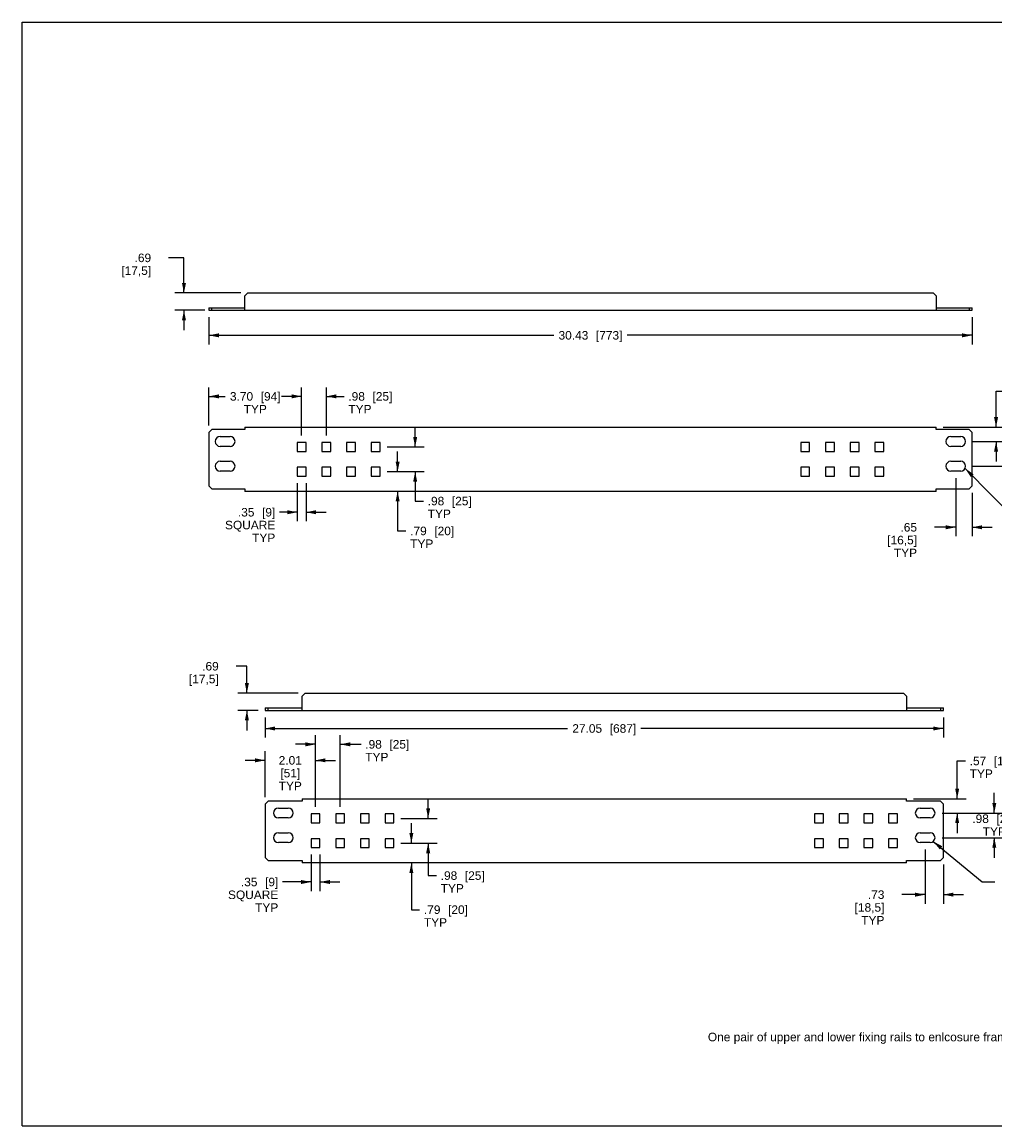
# Model space of a CAD drawing. Header units: inches. Extents: x 0 to 68, y 0 to 44.
# Tile 1 of 2: x 0 to 38.8, y 0 to 44. Entities that reach past the tile are written whole.
import ezdxf

# ---------------------------------------------------------------- set-up
doc = ezdxf.new("R2010")
doc.units = ezdxf.units.IN
doc.header["$LTSCALE"] = 3.74
doc.header["$MEASUREMENT"] = 0
doc.layers.get('0').update_dxf_attribs({"linetype": 'CONTINUOUS'})
doc.styles.get("Standard").update_dxf_attribs({"font": 'arial.ttf'})
doc.dimstyles.new('DIMSTYLE_1', dxfattribs={"dimtxt": 0.34, "dimasz": 0.4, "dimexe": 0.09, "dimexo": 0.07, "dimgap": 0.0425, "dimtad": 0, "dimtih": 1, "dimtoh": 1, "dimdec": 3, "dimzin": 4, "dimdsep": 46, "dimtxsty": 'Standard', "dimblk": '_FILLED', "dimblk1": '_FILLED', "dimblk2": '_FILLED', "dimcen": 0.09, "dimadec": 3, "dimazin": 1, "dimtfac": 1, "dimtdec": 3, "dimtofl": 0, "dimtmove": 0, "dimatfit": 3, "dimldrblk": '_FILLED', "dimfxl": 0, "dimtolj": 1, "dimtzin": 4, "dimarcsym": 0})
doc.dimstyles.get("Standard").update_dxf_attribs({"dimtxt": 0.34, "dimasz": 0.4, "dimexe": 0.09, "dimexo": 0.07, "dimgap": 0.09, "dimtad": 0, "dimtih": 1, "dimtoh": 1, "dimdec": 3, "dimzin": 4, "dimdsep": 46, "dimtxsty": 'Standard', "dimblk": '_FILLED', "dimblk1": '_FILLED', "dimblk2": '_FILLED', "dimcen": 0.09, "dimadec": 3, "dimazin": 1, "dimtp": 0.001, "dimtm": 0.001, "dimtfac": 1, "dimtdec": 3, "dimtofl": 0, "dimtmove": 0, "dimatfit": 3, "dimldrblk": '_FILLED', "dimfxl": 0, "dimtolj": 1, "dimtzin": 4, "dimarcsym": 0})

# ---------------------------------------------------------------- blocks, each defined once
blk = doc.blocks.new('_FILLED')
at = {"color": 0, "linetype": 'ByBlock'}
blk.add_solid([(0, 0), (-1, 0.2), (-1, -0.2)], dxfattribs=at)
blk = doc.blocks.new('*D1')
at = {"color": 2, "linetype": 'Continuous'}
for p, q in [((7.448, 32.233), (7.448, 31.154)), ((37.881, 32.233), (37.881, 31.154)), ((7.448, 31.514), (21.202, 31.514)), ((37.881, 31.514), (24.126, 31.514))]:
    blk.add_line(p, q, dxfattribs=at)
at = {"color": 2, "linetype": 'Continuous', "xscale": 0.4, "yscale": 0.4, "zscale": 0.4, "rotation": 180}
blk.add_blockref('_FILLED', (7.448, 31.514), dxfattribs=at)
at = {"color": 2, "linetype": 'Continuous', "xscale": 0.4, "yscale": 0.4, "zscale": 0.4}
blk.add_blockref('_FILLED', (37.881, 31.514), dxfattribs=at)
at = {"color": 2, "linetype": 'Continuous', "insert": (22.664, 31.684), "char_height": 0.34, "width": 2.58349, "attachment_point": 2, "line_spacing_factor": 0.9}
blk.add_mtext('30.43{\\ftxt.shx;\\W1.000000;\\H0.340000; }[773]', dxfattribs=at)
blk = doc.blocks.new('*D2')
at = {"color": 2, "linetype": 'Continuous'}
for p, q in [((9.691, 16.285), (9.691, 15.482)), ((36.738, 16.285), (36.738, 15.482)), ((9.691, 15.842), (21.753, 15.842)), ((36.738, 15.842), (24.676, 15.842))]:
    blk.add_line(p, q, dxfattribs=at)
at = {"color": 2, "linetype": 'Continuous', "xscale": 0.4, "yscale": 0.4, "zscale": 0.4, "rotation": 180}
blk.add_blockref('_FILLED', (9.691, 15.842), dxfattribs=at)
at = {"color": 2, "linetype": 'Continuous', "xscale": 0.4, "yscale": 0.4, "zscale": 0.4}
blk.add_blockref('_FILLED', (36.738, 15.842), dxfattribs=at)
at = {"color": 2, "linetype": 'Continuous', "insert": (23.214, 16.012), "char_height": 0.34, "width": 2.58349, "attachment_point": 2, "line_spacing_factor": 0.9}
blk.add_mtext('27.05{\\ftxt.shx;\\W1.000000;\\H0.340000; }[687]', dxfattribs=at)
blk = doc.blocks.new('*D3')
at = {"color": 2, "linetype": 'Continuous'}
for p, q in [((6.456, 34.602), (5.843, 34.602)), ((6.456, 33.202), (6.456, 34.602)), ((8.723, 33.202), (6.096, 33.202)), ((7.286, 32.513), (6.096, 32.513)), ((6.456, 32.513), (6.456, 31.713))]:
    blk.add_line(p, q, dxfattribs=at)
at = {"color": 2, "linetype": 'Continuous', "xscale": 0.4, "yscale": 0.4, "zscale": 0.4}
for p, rotation in [((6.456, 33.202), 270), ((6.456, 32.513), 90)]:
    blk.add_blockref('_FILLED', p, dxfattribs=dict(at, rotation=rotation))
at = {"color": 2, "linetype": 'Continuous', "insert": (5.146, 34.772), "char_height": 0.34, "width": 1.18684, "attachment_point": 3, "line_spacing_factor": 0.9}
blk.add_mtext('.69\\P[17,5]', dxfattribs=at)
blk = doc.blocks.new('*D4')
at = {"color": 2, "linetype": 'Continuous'}
for p, q in [((8.964, 18.323), (8.539, 18.323)), ((8.964, 17.254), (8.964, 18.323)), ((11.005, 17.254), (8.604, 17.254)), ((9.411, 16.565), (8.604, 16.565)), ((8.964, 16.565), (8.964, 15.765))]:
    blk.add_line(p, q, dxfattribs=at)
at = {"color": 2, "linetype": 'Continuous', "xscale": 0.4, "yscale": 0.4, "zscale": 0.4}
for p, rotation in [((8.964, 17.254), 270), ((8.964, 16.565), 90)]:
    blk.add_blockref('_FILLED', p, dxfattribs=dict(at, rotation=rotation))
at = {"color": 2, "linetype": 'Continuous', "insert": (7.842, 18.493), "char_height": 0.34, "width": 1.18684, "attachment_point": 3, "line_spacing_factor": 0.9}
blk.add_mtext('.69\\P[17,5]', dxfattribs=at)
blk = doc.blocks.new('*D7')
at = {"color": 2, "linetype": 'Continuous'}
for p, q in [((7.448, 27.916), (7.448, 29.44)), ((7.448, 29.08), (8.1, 29.08)), ((11.148, 29.08), (10.496, 29.08)), ((11.148, 27.523), (11.148, 29.44))]:
    blk.add_line(p, q, dxfattribs=at)
at = {"color": 2, "linetype": 'Continuous', "xscale": 0.4, "yscale": 0.4, "zscale": 0.4, "rotation": 180}
blk.add_blockref('_FILLED', (7.448, 29.08), dxfattribs=at)
at = {"color": 2, "linetype": 'Continuous', "xscale": 0.4, "yscale": 0.4, "zscale": 0.4}
blk.add_blockref('_FILLED', (11.148, 29.08), dxfattribs=at)
at = {"color": 2, "linetype": 'Continuous', "insert": (9.298, 29.25), "char_height": 0.34, "width": 2.05517, "attachment_point": 2, "line_spacing_factor": 0.9}
blk.add_mtext('3.70{\\ftxt.shx;\\W1.000000;\\H0.340000; }[94]\\PTYP', dxfattribs=at)
blk = doc.blocks.new('*D8')
at = {"color": 2, "linetype": 'Continuous'}
for p, q in [((11.148, 29.08), (10.348, 29.08)), ((11.148, 27.523), (11.148, 29.44)), ((12.133, 27.523), (12.133, 29.44)), ((12.133, 29.08), (12.84, 29.08))]:
    blk.add_line(p, q, dxfattribs=at)
at = {"color": 2, "linetype": 'Continuous', "xscale": 0.4, "yscale": 0.4, "zscale": 0.4}
blk.add_blockref('_FILLED', (11.148, 29.08), dxfattribs=at)
at = {"color": 2, "linetype": 'Continuous', "xscale": 0.4, "yscale": 0.4, "zscale": 0.4, "rotation": 180}
blk.add_blockref('_FILLED', (12.133, 29.08), dxfattribs=at)
at = {"color": 2, "linetype": 'Continuous', "insert": (13.01, 29.25), "char_height": 0.34, "width": 1.791, "attachment_point": 1, "line_spacing_factor": 0.9}
blk.add_mtext('.98{\\ftxt.shx;\\W1.000000;\\H0.340000; }[25]\\PTYP', dxfattribs=at)
blk = doc.blocks.new('*D9')
at = {"color": 2, "linetype": 'Continuous'}
for p, q in [((15.675, 27.066), (15.675, 27.866)), ((14.558, 27.066), (16.035, 27.066)), ((14.558, 26.081), (16.035, 26.081)), ((15.675, 26.081), (15.675, 24.908)), ((15.675, 24.908), (16.005, 24.908))]:
    blk.add_line(p, q, dxfattribs=at)
at = {"color": 2, "linetype": 'Continuous', "xscale": 0.4, "yscale": 0.4, "zscale": 0.4}
for p, rotation in [((15.675, 27.066), 270), ((15.675, 26.081), 90)]:
    blk.add_blockref('_FILLED', p, dxfattribs=dict(at, rotation=rotation))
at = {"color": 2, "linetype": 'Continuous', "insert": (16.175, 25.078), "char_height": 0.34, "width": 1.791, "attachment_point": 1, "line_spacing_factor": 0.9}
blk.add_mtext('.98{\\ftxt.shx;\\W1.000000;\\H0.340000; }[25]\\PTYP', dxfattribs=at)
blk = doc.blocks.new('*D10')
at = {"color": 2, "linetype": 'Continuous'}
for p, q in [((14.976, 26.081), (14.976, 26.881)), ((14.558, 26.081), (15.336, 26.081)), ((14.976, 25.294), (14.976, 23.716)), ((14.976, 23.716), (15.306, 23.716))]:
    blk.add_line(p, q, dxfattribs=at)
at = {"color": 2, "linetype": 'Continuous', "xscale": 0.4, "yscale": 0.4, "zscale": 0.4}
for p, rotation in [((14.976, 26.081), 270), ((14.976, 25.294), 90)]:
    blk.add_blockref('_FILLED', p, dxfattribs=dict(at, rotation=rotation))
at = {"color": 2, "linetype": 'Continuous', "insert": (15.476, 23.886), "char_height": 0.34, "width": 1.791, "attachment_point": 1, "line_spacing_factor": 0.9}
blk.add_mtext('.79{\\ftxt.shx;\\W1.000000;\\H0.340000; }[20]\\PTYP', dxfattribs=at)
blk = doc.blocks.new('*D11')
at = {"color": 2, "linetype": 'Continuous'}
for p, q in [((10.971, 25.624), (10.971, 24.102)), ((11.325, 25.624), (11.325, 24.102)), ((10.971, 24.462), (10.267, 24.462)), ((11.325, 24.462), (12.125, 24.462))]:
    blk.add_line(p, q, dxfattribs=at)
at = {"color": 2, "linetype": 'Continuous', "xscale": 0.4, "yscale": 0.4, "zscale": 0.4}
blk.add_blockref('_FILLED', (10.971, 24.462), dxfattribs=at)
at = {"color": 2, "linetype": 'Continuous', "xscale": 0.4, "yscale": 0.4, "zscale": 0.4, "rotation": 180}
blk.add_blockref('_FILLED', (11.325, 24.462), dxfattribs=at)
at = {"color": 2, "linetype": 'Continuous', "insert": (10.097, 24.632), "char_height": 0.34, "width": 2.00208, "attachment_point": 3, "line_spacing_factor": 0.9}
blk.add_mtext('.35{\\ftxt.shx;\\W1.000000;\\H0.340000; }[9]\\PSQUARE\\PTYP', dxfattribs=at)
blk = doc.blocks.new('*D12')
at = {"color": 2, "linetype": 'Continuous'}
for p, q in [((9.691, 14.572), (8.891, 14.572)), ((9.691, 13.108), (9.691, 14.932)), ((11.699, 12.714), (11.699, 14.932)), ((11.699, 14.572), (12.499, 14.572))]:
    blk.add_line(p, q, dxfattribs=at)
at = {"color": 2, "linetype": 'Continuous', "xscale": 0.4, "yscale": 0.4, "zscale": 0.4}
blk.add_blockref('_FILLED', (9.691, 14.572), dxfattribs=at)
at = {"color": 2, "linetype": 'Continuous', "xscale": 0.4, "yscale": 0.4, "zscale": 0.4, "rotation": 180}
blk.add_blockref('_FILLED', (11.699, 14.572), dxfattribs=at)
at = {"color": 2, "linetype": 'Continuous', "insert": (10.695, 14.742), "char_height": 0.34, "width": 0.92394, "attachment_point": 2, "line_spacing_factor": 0.9}
blk.add_mtext('2.01\\P[51]\\PTYP', dxfattribs=at)
blk = doc.blocks.new('*D13')
at = {"color": 2, "linetype": 'Continuous'}
for p, q in [((11.699, 12.714), (11.699, 15.571)), ((12.683, 12.714), (12.683, 15.571)), ((11.699, 15.211), (10.899, 15.211)), ((12.683, 15.211), (13.515, 15.211))]:
    blk.add_line(p, q, dxfattribs=at)
at = {"color": 2, "linetype": 'Continuous', "xscale": 0.4, "yscale": 0.4, "zscale": 0.4}
blk.add_blockref('_FILLED', (11.699, 15.211), dxfattribs=at)
at = {"color": 2, "linetype": 'Continuous', "xscale": 0.4, "yscale": 0.4, "zscale": 0.4, "rotation": 180}
blk.add_blockref('_FILLED', (12.683, 15.211), dxfattribs=at)
at = {"color": 2, "linetype": 'Continuous', "insert": (13.685, 15.381), "char_height": 0.34, "width": 1.791, "attachment_point": 1, "line_spacing_factor": 0.9}
blk.add_mtext('.98{\\ftxt.shx;\\W1.000000;\\H0.340000; }[25]\\PTYP', dxfattribs=at)
blk = doc.blocks.new('*D14')
at = {"color": 2, "linetype": 'Continuous'}
for p, q in [((11.522, 10.815), (11.522, 9.363)), ((11.876, 10.815), (11.876, 9.363)), ((11.522, 9.723), (10.387, 9.723)), ((11.876, 9.723), (12.676, 9.723))]:
    blk.add_line(p, q, dxfattribs=at)
at = {"color": 2, "linetype": 'Continuous', "xscale": 0.4, "yscale": 0.4, "zscale": 0.4}
blk.add_blockref('_FILLED', (11.522, 9.723), dxfattribs=at)
at = {"color": 2, "linetype": 'Continuous', "xscale": 0.4, "yscale": 0.4, "zscale": 0.4, "rotation": 180}
blk.add_blockref('_FILLED', (11.876, 9.723), dxfattribs=at)
at = {"color": 2, "linetype": 'Continuous', "insert": (10.217, 9.893), "char_height": 0.34, "width": 2.00208, "attachment_point": 3, "line_spacing_factor": 0.9}
blk.add_mtext('.35{\\ftxt.shx;\\W1.000000;\\H0.340000; }[9]\\PSQUARE\\PTYP', dxfattribs=at)
blk = doc.blocks.new('*D15')
at = {"color": 2, "linetype": 'Continuous'}
for p, q in [((16.193, 12.257), (16.193, 13.057)), ((15.109, 12.257), (16.553, 12.257)), ((15.109, 11.272), (16.553, 11.272)), ((16.193, 11.272), (16.193, 9.979)), ((16.193, 9.979), (16.523, 9.979))]:
    blk.add_line(p, q, dxfattribs=at)
at = {"color": 2, "linetype": 'Continuous', "xscale": 0.4, "yscale": 0.4, "zscale": 0.4}
for p, rotation in [((16.193, 12.257), 270), ((16.193, 11.272), 90)]:
    blk.add_blockref('_FILLED', p, dxfattribs=dict(at, rotation=rotation))
at = {"color": 2, "linetype": 'Continuous', "insert": (16.693, 10.149), "char_height": 0.34, "width": 1.791, "attachment_point": 1, "line_spacing_factor": 0.9}
blk.add_mtext('.98{\\ftxt.shx;\\W1.000000;\\H0.340000; }[25]\\PTYP', dxfattribs=at)
blk = doc.blocks.new('*D16')
at = {"color": 2, "linetype": 'Continuous'}
for p, q in [((15.523, 11.272), (15.523, 12.072)), ((15.109, 11.272), (15.883, 11.272)), ((15.523, 10.485), (15.523, 8.62)), ((15.523, 8.62), (15.853, 8.62))]:
    blk.add_line(p, q, dxfattribs=at)
at = {"color": 2, "linetype": 'Continuous', "xscale": 0.4, "yscale": 0.4, "zscale": 0.4}
for p, rotation in [((15.523, 11.272), 270), ((15.523, 10.485), 90)]:
    blk.add_blockref('_FILLED', p, dxfattribs=dict(at, rotation=rotation))
at = {"color": 2, "linetype": 'Continuous', "insert": (16.023, 8.79), "char_height": 0.34, "width": 1.791, "attachment_point": 1, "line_spacing_factor": 0.9}
blk.add_mtext('.79{\\ftxt.shx;\\W1.000000;\\H0.340000; }[20]\\PTYP', dxfattribs=at)
blk = doc.blocks.new('*D17')
at = {"color": 2, "linetype": 'Continuous'}
for p, q in [((38.838, 27.853), (38.838, 29.287)), ((38.838, 29.287), (39.168, 29.287)), ((36.724, 27.853), (39.198, 27.853)), ((37.905, 27.282), (39.198, 27.282)), ((38.838, 27.282), (38.838, 26.482))]:
    blk.add_line(p, q, dxfattribs=at)
at = {"color": 2, "linetype": 'Continuous', "xscale": 0.4, "yscale": 0.4, "zscale": 0.4}
for p, rotation in [((38.838, 27.853), 270), ((38.838, 27.282), 90)]:
    blk.add_blockref('_FILLED', p, dxfattribs=dict(at, rotation=rotation))
at = {"color": 2, "linetype": 'Continuous', "insert": (39.338, 29.457), "char_height": 0.34, "width": 2.18662, "attachment_point": 1, "line_spacing_factor": 0.9}
blk.add_mtext('.57{\\ftxt.shx;\\W1.000000;\\H0.340000; }[14,5]\\PTYP', dxfattribs=at)
blk = doc.blocks.new('*D18')
at = {"color": 2, "linetype": 'Continuous'}
for p, q in [((40.5, 27.282), (40.5, 28.082)), ((37.905, 27.282), (40.86, 27.282)), ((37.905, 26.298), (40.86, 26.298)), ((40.5, 26.298), (40.5, 25.898)), ((40.5, 25.898), (40.5, 26.172)), ((40.5, 26.172), (40.5, 25.498))]:
    blk.add_line(p, q, dxfattribs=at)
at = {"color": 2, "linetype": 'Continuous', "xscale": 0.4, "yscale": 0.4, "zscale": 0.4}
for p, rotation in [((40.5, 27.282), 270), ((40.5, 26.298), 90)]:
    blk.add_blockref('_FILLED', p, dxfattribs=dict(at, rotation=rotation))
at = {"color": 2, "linetype": 'Continuous', "insert": (40.5, 27.192), "char_height": 0.34, "width": 1.791, "attachment_point": 2, "line_spacing_factor": 0.9}
blk.add_mtext('.98{\\ftxt.shx;\\W1.000000;\\H0.340000; }[25]\\PTYP', dxfattribs=at)
blk = doc.blocks.new('*D19')
at = {"color": 2, "linetype": 'Continuous'}
for p, q in [((37.231, 25.821), (37.231, 23.502)), ((37.881, 25.23), (37.881, 23.502)), ((37.231, 23.862), (36.383, 23.862)), ((37.881, 23.862), (38.681, 23.862))]:
    blk.add_line(p, q, dxfattribs=at)
at = {"color": 2, "linetype": 'Continuous', "xscale": 0.4, "yscale": 0.4, "zscale": 0.4}
blk.add_blockref('_FILLED', (37.231, 23.862), dxfattribs=at)
at = {"color": 2, "linetype": 'Continuous', "xscale": 0.4, "yscale": 0.4, "zscale": 0.4, "rotation": 180}
blk.add_blockref('_FILLED', (37.881, 23.862), dxfattribs=at)
at = {"color": 2, "linetype": 'Continuous', "insert": (35.686, 24.032), "char_height": 0.34, "width": 1.18684, "attachment_point": 3, "line_spacing_factor": 0.9}
blk.add_mtext('.65\\P[16,5]\\PTYP', dxfattribs=at)
blk = doc.blocks.new('*D20')
at = {"color": 2, "linetype": 'Continuous'}
for p, q in [((37.286, 13.044), (37.286, 14.548)), ((37.286, 14.548), (37.616, 14.548)), ((35.542, 13.044), (37.646, 13.044)), ((36.683, 12.473), (37.646, 12.473)), ((37.286, 12.473), (37.286, 11.673))]:
    blk.add_line(p, q, dxfattribs=at)
at = {"color": 2, "linetype": 'Continuous', "xscale": 0.4, "yscale": 0.4, "zscale": 0.4}
for p, rotation in [((37.286, 13.044), 270), ((37.286, 12.473), 90)]:
    blk.add_blockref('_FILLED', p, dxfattribs=dict(at, rotation=rotation))
at = {"color": 2, "linetype": 'Continuous', "insert": (37.786, 14.718), "char_height": 0.34, "width": 2.18662, "attachment_point": 1, "line_spacing_factor": 0.9}
blk.add_mtext('.57{\\ftxt.shx;\\W1.000000;\\H0.340000; }[14,5]\\PTYP', dxfattribs=at)
blk = doc.blocks.new('*D21')
at = {"color": 2, "linetype": 'Continuous'}
for p, q in [((38.767, 12.473), (38.767, 13.273)), ((36.683, 12.473), (39.127, 12.473)), ((36.683, 11.489), (39.127, 11.489)), ((38.767, 11.489), (38.767, 11.089)), ((38.767, 11.089), (38.767, 11.395)), ((38.767, 11.395), (38.767, 10.689))]:
    blk.add_line(p, q, dxfattribs=at)
at = {"color": 2, "linetype": 'Continuous', "xscale": 0.4, "yscale": 0.4, "zscale": 0.4}
for p, rotation in [((38.767, 12.473), 270), ((38.767, 11.489), 90)]:
    blk.add_blockref('_FILLED', p, dxfattribs=dict(at, rotation=rotation))
at = {"color": 2, "linetype": 'Continuous', "insert": (38.767, 12.415), "char_height": 0.34, "width": 1.791, "attachment_point": 2, "line_spacing_factor": 0.9}
blk.add_mtext('.98{\\ftxt.shx;\\W1.000000;\\H0.340000; }[25]\\PTYP', dxfattribs=at)
blk = doc.blocks.new('*D22')
at = {"color": 2, "linetype": 'Continuous'}
for p, q in [((36.01, 11.012), (36.01, 8.859)), ((36.738, 10.422), (36.738, 8.859)), ((36.01, 9.219), (35.082, 9.219)), ((36.738, 9.219), (37.538, 9.219))]:
    blk.add_line(p, q, dxfattribs=at)
at = {"color": 2, "linetype": 'Continuous', "xscale": 0.4, "yscale": 0.4, "zscale": 0.4}
blk.add_blockref('_FILLED', (36.01, 9.219), dxfattribs=at)
at = {"color": 2, "linetype": 'Continuous', "xscale": 0.4, "yscale": 0.4, "zscale": 0.4, "rotation": 180}
blk.add_blockref('_FILLED', (36.738, 9.219), dxfattribs=at)
at = {"color": 2, "linetype": 'Continuous', "insert": (34.385, 9.389), "char_height": 0.34, "width": 1.18684, "attachment_point": 3, "line_spacing_factor": 0.9}
blk.add_mtext('.73\\P[18,5]\\PTYP', dxfattribs=at)

msp = doc.modelspace()

# ---------------------------------------------------------------- linework, layer by layer
at = {"color": 7, "linetype": 'Continuous'}
for p, q in [((0, 0), (0, 44)), ((0, 44), (68, 44)), ((9.0026, 33.202), (8.8845, 33.0839)), ((8.8845, 32.513), (8.8845, 33.0839)), ((9.0026, 33.202), (36.3255, 33.202)), ((36.4436, 33.0839), (36.3255, 33.202)), ((36.4436, 33.0839), (36.4436, 32.513)), ((7.4475, 32.6114), (7.4475, 32.513)), ((7.4475, 32.6114), (8.8845, 32.6114)), ((7.5656, 32.513), (7.5656, 32.6114)), ((36.4436, 32.6114), (37.8806, 32.6114)), ((37.7625, 32.6114), (37.7625, 32.513)), ((37.8806, 32.513), (37.8806, 32.6114)), ((7.4475, 32.513), (37.8806, 32.513)), ((7.5656, 27.7545), (7.4475, 27.6364)), ((8.8845, 27.7545), (7.5656, 27.7545)), ((8.8845, 27.853), (8.8845, 27.7545)), ((8.8845, 27.853), (36.4436, 27.853)), ((36.4436, 27.7545), (36.4436, 27.853)), ((37.7625, 27.7545), (36.4436, 27.7545)), ((37.8806, 27.6364), (37.7625, 27.7545)), ((7.4475, 27.6364), (7.4475, 25.5104)), ((7.9003, 27.479), (8.294, 27.479)), ((37.0341, 27.479), (37.4278, 27.479)), ((37.8806, 25.5104), (37.8806, 27.6364)), ((8.294, 27.0853), (7.9003, 27.0853)), ((10.9712, 27.2427), (10.9712, 26.8884)), ((11.3255, 27.2427), (10.9712, 27.2427)), ((10.9712, 26.8884), (11.3255, 26.8884)), ((11.3255, 26.8884), (11.3255, 27.2427)), ((11.9554, 27.2427), (11.9554, 26.8884)), ((12.3097, 27.2427), (11.9554, 27.2427)), ((11.9554, 26.8884), (12.3097, 26.8884)), ((12.3097, 26.8884), (12.3097, 27.2427)), ((12.9397, 27.2427), (12.9397, 26.8884)), ((13.294, 27.2427), (12.9397, 27.2427)), ((12.9397, 26.8884), (13.294, 26.8884)), ((13.294, 26.8884), (13.294, 27.2427)), ((13.9239, 27.2427), (13.9239, 26.8884)), ((14.2782, 27.2427), (13.9239, 27.2427)), ((13.9239, 26.8884), (14.2782, 26.8884)), ((14.2782, 26.8884), (14.2782, 27.2427)), ((31.4042, 27.2427), (31.0499, 27.2427)), ((31.0499, 27.2427), (31.0499, 26.8884)), ((31.0499, 26.8884), (31.4042, 26.8884)), ((31.4042, 26.8884), (31.4042, 27.2427)), ((32.3885, 27.2427), (32.0341, 27.2427)), ((32.0341, 27.2427), (32.0341, 26.8884)), ((32.0341, 26.8884), (32.3885, 26.8884)), ((32.3885, 26.8884), (32.3885, 27.2427)), ((33.3727, 27.2427), (33.0184, 27.2427)), ((33.0184, 27.2427), (33.0184, 26.8884)), ((33.0184, 26.8884), (33.3727, 26.8884)), ((33.3727, 26.8884), (33.3727, 27.2427)), ((34.357, 27.2427), (34.0026, 27.2427)), ((34.0026, 27.2427), (34.0026, 26.8884)), ((34.0026, 26.8884), (34.357, 26.8884)), ((34.357, 26.8884), (34.357, 27.2427)), ((37.4278, 27.0853), (37.0341, 27.0853)), ((7.9003, 26.4947), (8.294, 26.4947)), ((37.0341, 26.4947), (37.4278, 26.4947)), ((8.294, 26.101), (7.9003, 26.101)), ((10.9712, 26.2585), (10.9712, 25.9041)), ((11.3255, 26.2585), (10.9712, 26.2585)), ((11.3255, 25.9041), (11.3255, 26.2585)), ((11.9554, 26.2585), (11.9554, 25.9041)), ((12.3097, 26.2585), (11.9554, 26.2585)), ((12.3097, 25.9041), (12.3097, 26.2585)), ((12.9397, 26.2585), (12.9397, 25.9041)), ((13.294, 26.2585), (12.9397, 26.2585)), ((13.294, 25.9041), (13.294, 26.2585)), ((13.9239, 26.2585), (13.9239, 25.9041)), ((14.2782, 26.2585), (13.9239, 26.2585)), ((14.2782, 25.9041), (14.2782, 26.2585)), ((31.4042, 26.2585), (31.0499, 26.2585)), ((31.0499, 26.2585), (31.0499, 25.9041)), ((31.4042, 25.9041), (31.4042, 26.2585)), ((32.3885, 26.2585), (32.0341, 26.2585)), ((32.0341, 26.2585), (32.0341, 25.9041)), ((32.3885, 25.9041), (32.3885, 26.2585)), ((33.3727, 26.2585), (33.0184, 26.2585)), ((33.0184, 26.2585), (33.0184, 25.9041)), ((33.3727, 25.9041), (33.3727, 26.2585)), ((34.357, 26.2585), (34.0026, 26.2585)), ((34.0026, 26.2585), (34.0026, 25.9041)), ((34.357, 25.9041), (34.357, 26.2585)), ((37.4278, 26.101), (37.0341, 26.101)), ((10.9712, 25.9041), (11.3255, 25.9041)), ((11.9554, 25.9041), (12.3097, 25.9041)), ((12.9397, 25.9041), (13.294, 25.9041)), ((13.9239, 25.9041), (14.2782, 25.9041)), ((31.0499, 25.9041), (31.4042, 25.9041)), ((32.0341, 25.9041), (32.3885, 25.9041)), ((33.0184, 25.9041), (33.3727, 25.9041)), ((34.0026, 25.9041), (34.357, 25.9041)), ((7.4475, 25.5104), (7.5656, 25.3923)), ((7.5656, 25.3923), (8.8845, 25.3923)), ((8.8845, 25.3923), (8.8845, 25.2938)), ((36.4436, 25.2938), (8.8845, 25.2938)), ((36.4436, 25.3923), (37.7625, 25.3923)), ((36.4436, 25.2938), (36.4436, 25.3923)), ((37.7625, 25.3923), (37.8806, 25.5104)), ((11.2853, 17.2542), (11.1672, 17.1361)), ((11.2853, 17.2542), (35.1436, 17.2542)), ((35.2617, 17.1361), (35.1436, 17.2542)), ((11.1672, 16.5652), (11.1672, 17.1361)), ((35.2617, 17.1361), (35.2617, 16.5652)), ((9.6908, 16.6637), (9.6908, 16.5652)), ((9.6908, 16.6637), (11.1672, 16.6637)), ((9.6908, 16.5652), (36.7381, 16.5652)), ((9.809, 16.5652), (9.809, 16.6637)), ((35.2617, 16.6637), (36.7381, 16.6637)), ((36.62, 16.6637), (36.62, 16.5652)), ((36.7381, 16.5652), (36.7381, 16.6637)), ((9.809, 12.9457), (9.6908, 12.8276)), ((9.6908, 12.8276), (9.6908, 10.7016)), ((11.1672, 12.9457), (9.809, 12.9457)), ((11.1672, 13.0442), (11.1672, 12.9457)), ((11.1672, 13.0442), (35.2617, 13.0442)), ((35.2617, 12.9457), (35.2617, 13.0442)), ((36.62, 12.9457), (35.2617, 12.9457)), ((36.7381, 12.8276), (36.62, 12.9457)), ((36.7381, 10.7016), (36.7381, 12.8276)), ((10.2223, 12.6701), (10.616, 12.6701)), ((11.5216, 12.4339), (11.5216, 12.0796)), ((11.8759, 12.4339), (11.5216, 12.4339)), ((11.8759, 12.0796), (11.8759, 12.4339)), ((12.5058, 12.4339), (12.5058, 12.0796)), ((12.8601, 12.4339), (12.5058, 12.4339)), ((12.8601, 12.0796), (12.8601, 12.4339)), ((13.4901, 12.4339), (13.4901, 12.0796)), ((13.8444, 12.4339), (13.4901, 12.4339)), ((13.8444, 12.0796), (13.8444, 12.4339)), ((14.4743, 12.4339), (14.4743, 12.0796)), ((14.8286, 12.4339), (14.4743, 12.4339)), ((14.8286, 12.0796), (14.8286, 12.4339)), ((31.9546, 12.4339), (31.6003, 12.4339)), ((31.6003, 12.4339), (31.6003, 12.0796)), ((31.9546, 12.0796), (31.9546, 12.4339)), ((32.9389, 12.4339), (32.5846, 12.4339)), ((32.5846, 12.4339), (32.5846, 12.0796)), ((32.9389, 12.0796), (32.9389, 12.4339)), ((33.9231, 12.4339), (33.5688, 12.4339)), ((33.5688, 12.4339), (33.5688, 12.0796)), ((33.9231, 12.0796), (33.9231, 12.4339)), ((34.9074, 12.4339), (34.5531, 12.4339)), ((34.5531, 12.4339), (34.5531, 12.0796)), ((34.9074, 12.0796), (34.9074, 12.4339)), ((35.8129, 12.6701), (36.2066, 12.6701)), ((10.616, 12.2764), (10.2223, 12.2764)), ((11.5216, 12.0796), (11.8759, 12.0796)), ((12.5058, 12.0796), (12.8601, 12.0796)), ((13.4901, 12.0796), (13.8444, 12.0796)), ((14.4743, 12.0796), (14.8286, 12.0796)), ((31.6003, 12.0796), (31.9546, 12.0796)), ((32.5846, 12.0796), (32.9389, 12.0796)), ((33.5688, 12.0796), (33.9231, 12.0796)), ((34.5531, 12.0796), (34.9074, 12.0796)), ((36.2066, 12.2764), (35.8129, 12.2764)), ((10.2223, 11.6859), (10.616, 11.6859)), ((11.5216, 11.4496), (11.5216, 11.0953)), ((11.8759, 11.4496), (11.5216, 11.4496)), ((11.8759, 11.0953), (11.8759, 11.4496)), ((12.5058, 11.4496), (12.5058, 11.0953)), ((12.8601, 11.4496), (12.5058, 11.4496)), ((12.8601, 11.0953), (12.8601, 11.4496)), ((13.4901, 11.4496), (13.4901, 11.0953)), ((13.8444, 11.4496), (13.4901, 11.4496)), ((13.8444, 11.0953), (13.8444, 11.4496)), ((14.4743, 11.4496), (14.4743, 11.0953)), ((14.8286, 11.4496), (14.4743, 11.4496)), ((14.8286, 11.0953), (14.8286, 11.4496)), ((31.9546, 11.4496), (31.6003, 11.4496)), ((31.6003, 11.4496), (31.6003, 11.0953)), ((31.9546, 11.0953), (31.9546, 11.4496)), ((32.9389, 11.4496), (32.5846, 11.4496)), ((32.5846, 11.4496), (32.5846, 11.0953)), ((32.9389, 11.0953), (32.9389, 11.4496)), ((33.9231, 11.4496), (33.5688, 11.4496)), ((33.5688, 11.4496), (33.5688, 11.0953)), ((33.9231, 11.0953), (33.9231, 11.4496)), ((34.9074, 11.4496), (34.5531, 11.4496)), ((34.5531, 11.4496), (34.5531, 11.0953)), ((34.9074, 11.0953), (34.9074, 11.4496)), ((35.8129, 11.6859), (36.2066, 11.6859)), ((10.616, 11.2922), (10.2223, 11.2922)), ((11.5216, 11.0953), (11.8759, 11.0953)), ((12.5058, 11.0953), (12.8601, 11.0953)), ((13.4901, 11.0953), (13.8444, 11.0953)), ((14.4743, 11.0953), (14.8286, 11.0953)), ((31.6003, 11.0953), (31.9546, 11.0953)), ((32.5846, 11.0953), (32.9389, 11.0953)), ((33.5688, 11.0953), (33.9231, 11.0953)), ((34.5531, 11.0953), (34.9074, 11.0953)), ((36.2066, 11.2922), (35.8129, 11.2922)), ((9.6908, 10.7016), (9.809, 10.5835)), ((9.809, 10.5835), (11.1672, 10.5835)), ((11.1672, 10.5835), (11.1672, 10.485)), ((35.2617, 10.5835), (36.62, 10.5835)), ((35.2617, 10.485), (35.2617, 10.5835)), ((36.62, 10.5835), (36.7381, 10.7016)), ((35.2617, 10.485), (11.1672, 10.485)), ((0, 0), (68, 0))]:
    msp.add_line(p, q, dxfattribs=at)
for centre, start, end in [((7.9003, 27.2821), 90, 270), ((8.294, 27.2821), 270, 90), ((37.0341, 27.2821), 90, 270), ((37.4278, 27.2821), 270, 90), ((7.9003, 26.2978), 90, 270), ((8.294, 26.2978), 270, 90), ((37.0341, 26.2978), 90, 270), ((37.4278, 26.2978), 270, 90), ((10.2223, 12.4733), 90, 270), ((10.616, 12.4733), 270, 90), ((35.8129, 12.4733), 90, 270), ((36.2066, 12.4733), 270, 90), ((10.2223, 11.489), 90, 270), ((10.616, 11.489), 270, 90), ((35.8129, 11.489), 90, 270), ((36.2066, 11.489), 270, 90)]:
    msp.add_arc(centre, 0.1969, start, end, dxfattribs=at)

# ---------------------------------------------------------------- texts
at = {"color": 2, "linetype": 'Continuous', "insert": (27.3457, 3.7145), "char_height": 0.34, "width": 17.995985, "attachment_point": 1, "line_spacing_factor": 0.9}
msp.add_mtext('One pair of upper and lower fixing rails to enlcosure frame (for enclosures > 600 mm).', dxfattribs=at)

# ---------------------------------------------------------------- dimensions: what is measured, and where the dimension line sits
at = {"color": 2, "linetype": 'Continuous'}
for base, p1, p2, angle, picture, middle in [((6.4562, 33.202), (7.3565, 32.513), (8.7926, 33.202), 90, '*D3', (5.0795, 34.3468)), ((7.4475, 31.5145), (37.8806, 32.303), (7.4475, 32.303), 180, '*D1', (22.6641, 31.5145)), ((8.9642, 16.5652), (11.0753, 17.2542), (9.4808, 16.5652), 270, '*D4', (7.7757, 18.0679)), ((9.6908, 15.842), (36.7381, 16.3552), (9.6908, 16.3552), 180, '*D2', (23.2145, 15.842))]:
    dim = msp.add_linear_dim(base=base, p1=p1, p2=p2, angle=angle, dimstyle='DIMSTYLE_1', dxfattribs=at)
    dim.commit()
    dim.dimension.update_dxf_attribs({"geometry": picture, "text_midpoint": middle, "dimtype": 160})
for base, p1, p2, angle, picture, middle in [((38.8377, 27.2821), (36.6536, 27.853), (37.8347, 27.2821), 270, '*D17', (40.431, 29.0324)), ((15.6752, 26.0813), (14.4882, 27.0656), (14.4882, 26.0813), 270, '*D9', (17.0707, 24.6527)), ((40.5004, 26.2978), (37.8347, 27.2821), (37.8347, 26.2978), 270, '*D18', (40.5004, 26.7669)), ((14.97618, 26.08131), (8.88454, 25.29383), (14.48824, 26.08131), 90, '*D10', (16.37169, 23.46086)), ((37.231, 23.8621), (37.8806, 25.3004), (37.231, 25.891), 180, '*D19', (35.62, 23.3521)), ((37.2861, 12.4733), (35.4717, 13.0442), (36.6134, 12.4733), 270, '*D20', (38.8794, 14.293)), ((38.7672, 11.489), (36.6134, 12.4733), (36.6134, 11.489), 270, '*D21', (38.7672, 11.9904)), ((16.1927, 11.2725), (15.0386, 12.2567), (15.0386, 11.2725), 270, '*D15', (17.5882, 9.7237)), ((15.52271, 11.27247), (11.16723, 10.48499), (15.03864, 11.27247), 90, '*D16', (16.91821, 8.36519)), ((36.0097, 9.2191), (36.7381, 10.4916), (36.0097, 11.0822), 180, '*D22', (34.3188, 8.7091))]:
    dim = msp.add_linear_dim(base=base, p1=p1, p2=p2, angle=angle, text='<>\\PTYP', dimstyle='DIMSTYLE_1', dxfattribs=at)
    dim.commit()
    dim.dimension.update_dxf_attribs({"geometry": picture, "text_midpoint": middle, "dimtype": 160})
for base, p1, p2, text, picture, middle in [((11.1483, 29.0803), (7.4475, 27.8464), (11.1483, 27.4527), '<>\\PTYP', '*D7', (9.2979, 28.8253)), ((12.1326, 29.0803), (11.1483, 27.4527), (12.1326, 27.4527), '<>\\PTYP', '*D8', (13.906, 28.8253)), ((11.3255, 24.4622), (10.9712, 25.6941), (11.3255, 25.6941), '<>\\PSQUARE\\PTYP', '*D11', (9.0958, 23.9522)), ((12.683, 15.2114), (11.6987, 12.6439), (12.683, 12.6439), '<>\\PTYP', '*D13', (14.5804, 14.9564)), ((11.6987, 14.5715), (9.6908, 13.0376), (11.6987, 12.6439), '<>\\PTYP', '*D12', (10.6948, 14.0615)), ((11.8759, 9.7225), (11.5216, 10.8853), (11.8759, 10.8853), '<>\\PSQUARE\\PTYP', '*D14', (9.216, 9.2125))]:
    dim = msp.add_linear_dim(base=base, p1=p1, p2=p2, text=text, dimstyle='DIMSTYLE_1', dxfattribs=at)
    dim.commit()
    dim.dimension.update_dxf_attribs({"geometry": picture, "text_midpoint": middle, "dimtype": 160})

# ---------------------------------------------------------------- leaders
at = {"color": 2, "linetype": 'Continuous', "annotation_type": 0, "has_hookline": 1, "hookline_direction": 1, "text_width": 1.7598}
for points in [[(37.6031, 26.2083), (39.9862, 23.7955), (40.4862, 23.7955)], [(36.3355, 11.3402), (38.2849, 9.7235), (38.7849, 9.7235)]]:
    msp.add_leader(points, dimstyle='Standard', override={"dimtad": 0}, dxfattribs=at)

doc.saveas('drawing.dxf')
